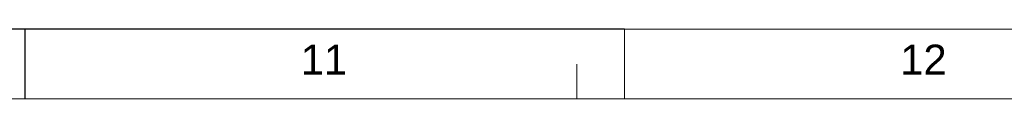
# Paper-space layout 'Sheet1' of a CAD drawing. Header units: millimetres. Extents: x -80341 to 21249, y 0 to 26255.
# Tile 145 of 154: x 15004 to 17471, y 14675 to 14850. Entities that reach past the tile are written whole.
import ezdxf

# ---------------------------------------------------------------- set-up
doc = ezdxf.new("R2010")
doc.units = ezdxf.units.MM
doc.linetypes.add('SLD-Sólida', pattern=[0])
doc.layers.add('DETALHAMENTO', color=8, linetype='SLD-Sólida')
doc.styles.add('SLDTEXTSTYLE2', font='ARIAL.TTF')

psp = doc.layouts.new('Sheet1')

# ---------------------------------------------------------------- linework, layer by layer
at = {"color": 7, "linetype": 'SLD-Sólida', "lineweight": 18, "ltscale": 25}
for p, q in [((16519.6, 14850), (16519.6, 14675)), ((18021.4, 14850), (16519.6, 14850)), ((16400, 14675), (16400, 14762.5)), ((625, 14675), (20850, 14675))]:
    psp.add_line(p, q, dxfattribs=at)
at = {"layer": 'DETALHAMENTO', "color": 7, "ltscale": 25}
for p, q in [((15017.9, 14850), (13516.1, 14850)), ((16519.6, 14850), (15017.9, 14850))]:
    psp.add_line(p, q, dxfattribs=at)
at = {"layer": 'DETALHAMENTO', "color": 7, "linetype": 'SLD-Sólida', "ltscale": 25}
psp.add_line((15017.9, 14675), (15017.9, 14850), dxfattribs=at)

# ---------------------------------------------------------------- texts
at = {"layer": 'DETALHAMENTO', "color": 7, "ltscale": 25, "char_height": 75, "attachment_point": 1, "style": 'SLDTEXTSTYLE2'}
for s, insert in [('11', (15708.3, 14811.1)), ('12', (17210.1, 14811.1))]:
    psp.add_mtext(s, dxfattribs=dict(at, insert=insert))

doc.saveas('drawing.dxf')
